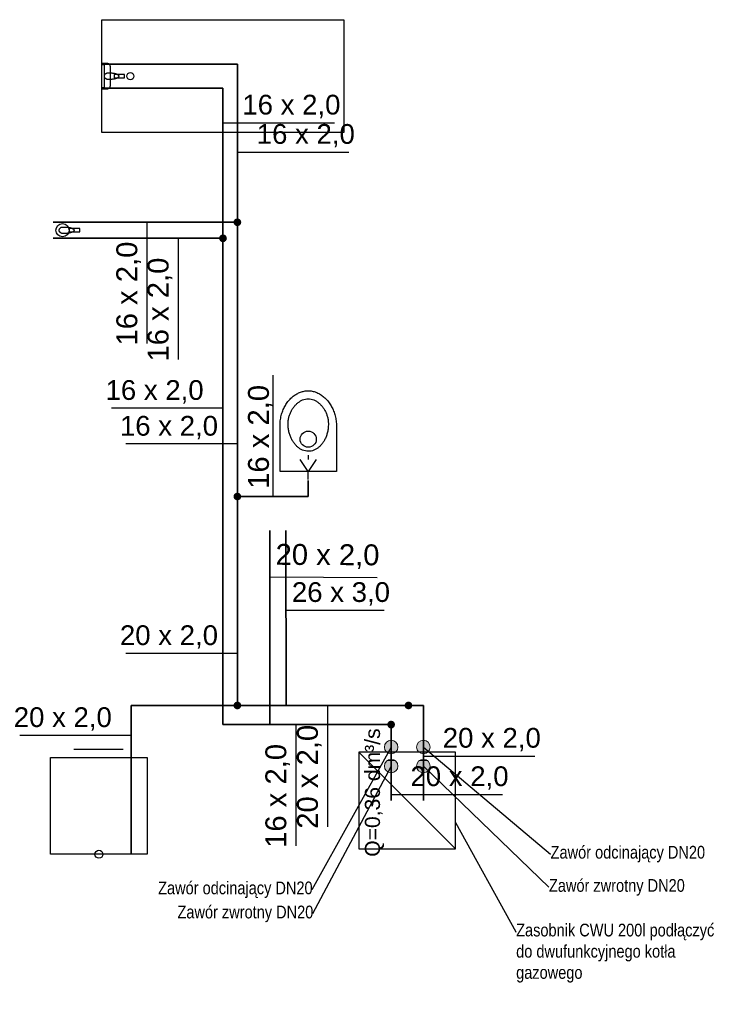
# Model space of a CAD drawing. Extents: x -69357 to 44456, y -75057 to 4617.
# Tile 9 of 23: x -53039 to -52607, y -1706 to -1096. Entities that reach past the tile are written whole.
import ezdxf
from ezdxf import colors
from ezdxf.entities.mleader import LeaderData, LeaderLine
from ezdxf.lldxf.tags import DXFTag
from ezdxf.math import Vec2, Vec3

# ---------------------------------------------------------------- set-up
doc = ezdxf.new("R2010")
doc.units = 0
for name, color, linetype, lineweight in [('IS_Ciepła_woda', 1, 'DASHDOT', 35), ('IS_opisy', 7, 'Continuous', 15), ('IS_Zimna_woda', 5, 'SOLID', 35), ('zawory odcinające', 250, 'Continuous', 20)]:
    doc.layers.add(name, color=color, linetype=linetype, lineweight=lineweight)
for name, color, linetype in [('IS_Inne_Urzadzenia_kanalizacja', 18, 'SOLID'), ('IS_Inne_Urzadzenia_Wodociag', 18, 'SOLID'), ('IS_Odbiorniki', 18, 'SOLID'), ('IS_Opisy_działek_Wodociag', 18, 'SOLID'), ('IS_Text_Odbiornikow_Wodociag', 7, 'Continuous')]:
    doc.layers.add(name, color=color, linetype=linetype)
doc.styles.add('Opisowy', font='arial.ttf')
doc.styles.get("Standard").update_dxf_attribs({"font": 'arial.ttf'})
tags = doc.linetypes.add('DASHDOT', pattern=[20, 10, -5, 0, -5]).pattern_tags.tags
tags[10:11] = [DXFTag(74, 4), DXFTag(75, 0), DXFTag(340, '0'), DXFTag(46, 0.0), DXFTag(50, 0.0), DXFTag(44, 0.0), DXFTag(45, 0.0)]
tags[8:9] = [DXFTag(74, 4), DXFTag(75, 0), DXFTag(340, '0'), DXFTag(46, 0.0), DXFTag(50, 0.0), DXFTag(44, 0.0), DXFTag(45, 0.0)]
tags[6:7] = [DXFTag(74, 4), DXFTag(75, 0), DXFTag(340, '0'), DXFTag(46, 0.0), DXFTag(50, 0.0), DXFTag(44, 0.0), DXFTag(45, 0.0)]
tags[4:5] = [DXFTag(74, 4), DXFTag(75, 0), DXFTag(340, '0'), DXFTag(46, 0.0), DXFTag(50, 0.0), DXFTag(44, 0.0), DXFTag(45, 0.0)]
tags = doc.linetypes.add('SOLID', pattern=[10, 10, 0]).pattern_tags.tags
tags[6:7] = [DXFTag(74, 4), DXFTag(75, 0), DXFTag(340, '0'), DXFTag(46, 0.0), DXFTag(50, 0.0), DXFTag(44, 0.0), DXFTag(45, 0.0)]
tags[4:5] = [DXFTag(74, 4), DXFTag(75, 0), DXFTag(340, '0'), DXFTag(46, 0.0), DXFTag(50, 0.0), DXFTag(44, 0.0), DXFTag(45, 0.0)]

# ---------------------------------------------------------------- blocks, each defined once
blk = doc.blocks.new('_None')

msp = doc.modelspace()

# ---------------------------------------------------------------- hatches: boundary and pattern name
at = {"layer": 'IS_Opisy_działek_Wodociag'}
h = msp.add_hatch(color=5, dxfattribs=at)
edge = h.paths.add_edge_path()
edge.add_arc((-52904.41, -1221.55), 2.4, 90, 450)
h = msp.add_hatch(color=1, dxfattribs=at)
edge = h.paths.add_edge_path()
edge.add_arc((-52913.33, -1231.48), 2.4, 90, 450)
h = msp.add_hatch(color=5, dxfattribs=at)
edge = h.paths.add_edge_path()
edge.add_arc((-52904.41, -1391.52), 2.4, 90, 450)
h = msp.add_hatch(color=5, dxfattribs=at)
edge = h.paths.add_edge_path()
edge.add_arc((-52904.41, -1521.02), 2.4, 90, 450)
h = msp.add_hatch(color=1, dxfattribs=at)
edge = h.paths.add_edge_path()
edge.add_arc((-52809.07, -1532.86), 2.4, 90, 450)
at = {"layer": 'IS_Text_Odbiornikow_Wodociag'}
h = msp.add_hatch(color=5, dxfattribs=at)
edge = h.paths.add_edge_path()
edge.add_arc((-52798.31, -1521.02), 2.4, 90, 450)
at = {"layer": 'zawory odcinające'}
h = msp.add_hatch(color=256, dxfattribs=at)
h.dxf.hatch_style = 1
h.paths.add_polyline_path([(-52813.25, -1546.79, 0.414214), (-52809.07, -1550.97, 0.414214), (-52804.89, -1546.79)])
h.paths.add_polyline_path([(-52813.25, -1546.79), (-52804.89, -1546.79, 0.414214), (-52809.07, -1542.61, 0.414214)])
h = msp.add_hatch(color=256, dxfattribs=at)
h.dxf.hatch_style = 1
h.paths.add_polyline_path([(-52793.25, -1546.79, 0.414214), (-52789.07, -1550.97, 0.414214), (-52784.89, -1546.79)])
h.paths.add_polyline_path([(-52793.25, -1546.79), (-52784.89, -1546.79, 0.414214), (-52789.07, -1542.61, 0.414214)])
h = msp.add_hatch(color=256, dxfattribs=at)
h.dxf.hatch_style = 1
h.paths.add_polyline_path([(-52813.25, -1558.59, 0.414214), (-52809.07, -1562.77, 0.414214), (-52804.89, -1558.59)])
h.paths.add_polyline_path([(-52813.25, -1558.59), (-52804.89, -1558.59, 0.414214), (-52809.07, -1554.41, 0.414214)])
h = msp.add_hatch(color=256, dxfattribs=at)
h.dxf.hatch_style = 1
h.paths.add_polyline_path([(-52793.25, -1558.59, 0.414214), (-52789.07, -1562.77, 0.414214), (-52784.89, -1558.59)])
h.paths.add_polyline_path([(-52793.25, -1558.59), (-52784.89, -1558.59, 0.414214), (-52789.07, -1554.41, 0.414214)])

# ---------------------------------------------------------------- linework, layer by layer
at = {"layer": 'IS_Ciepła_woda'}
for p, q in [((-52913.33, -1138.52), (-52988.39, -1138.52)), ((-52913.33, -1231.48), (-52913.33, -1138.52)), ((-52913.33, -1231.48), (-53018.55, -1231.48)), ((-52913.33, -1231.48), (-52913.33, -1532.86)), ((-52884.36, -1412.63), (-52884.36, -1532.86)), ((-52913.33, -1532.86), (-52809.07, -1532.86)), ((-52809.07, -1532.86), (-52809.07, -1579.9))]:
    msp.add_line(p, q, dxfattribs=at)
at = {"layer": 'IS_Inne_Urzadzenia_kanalizacja'}
msp.add_ellipse((-52990.25, -1613.24), major_axis=(2.5, 0), ratio=1, dxfattribs=at)
at = {"layer": 'IS_Inne_Urzadzenia_Wodociag'}
for p, q in [((-52769.07, -1549.9), (-52829.07, -1549.9)), ((-52829.07, -1549.9), (-52829.07, -1609.9)), ((-52769.07, -1609.9), (-52829.07, -1549.9)), ((-52769.07, -1609.9), (-52769.07, -1549.9)), ((-52829.07, -1609.9), (-52769.07, -1609.9)), ((-52769.07, -1609.9), (-52769.07, -1609.9))]:
    msp.add_line(p, q, dxfattribs=at)
at = {"layer": 'IS_Odbiorniki'}
for p, q in [((-52988.39, -1096.02), (-52838.39, -1096.02)), ((-52988.39, -1166.02), (-52988.39, -1096.02)), ((-52988.39, -1096.02), (-52988.39, -1096.02)), ((-52838.39, -1096.02), (-52838.39, -1166.02)), ((-52988.39, -1124.02), (-52988.39, -1123.02)), ((-52988.39, -1123.02), (-52986.89, -1123.02)), ((-52986.89, -1124.02), (-52988.39, -1124.02)), ((-52986.89, -1123.02), (-52986.89, -1124.02)), ((-52986.89, -1124.02), (-52986.89, -1124.02)), ((-52974.39, -1130.02), (-52980.89, -1130.02)), ((-52980.89, -1130.02), (-52980.89, -1132.02)), ((-52980.89, -1132.02), (-52974.39, -1132.02)), ((-52974.39, -1132.02), (-52974.39, -1130.02)), ((-52974.39, -1132.02), (-52974.39, -1132.02)), ((-52988.39, -1139.02), (-52988.39, -1138.02)), ((-52988.39, -1138.02), (-52986.89, -1138.02)), ((-52986.89, -1139.02), (-52988.39, -1139.02)), ((-52986.89, -1138.02), (-52986.89, -1139.02)), ((-52986.89, -1139.02), (-52986.89, -1139.02)), ((-52838.39, -1166.02), (-52988.39, -1166.02)), ((-53002.02, -1225.5), (-53008.74, -1225.5)), ((-53008.74, -1225.5), (-53008.74, -1227.48)), ((-53002.02, -1227.48), (-53002.02, -1225.5)), ((-53008.74, -1227.48), (-53002.02, -1227.48)), ((-53002.02, -1227.48), (-53002.02, -1227.48)), ((-52860.48, -1366), (-52860.48, -1368.5)), ((-52860.48, -1376), (-52865.48, -1368.5)), ((-52855.48, -1368.5), (-52860.48, -1376)), ((-52860.48, -1381), (-52860.48, -1376)), ((-52975.25, -1548.24), (-53005.75, -1548.24)), ((-53020.25, -1613.24), (-53020.25, -1553.24)), ((-53020.25, -1553.24), (-52960.25, -1553.24)), ((-52960.25, -1553.24), (-52960.25, -1613.24)), ((-52960.25, -1613.24), (-53020.25, -1613.24)), ((-52960.25, -1613.24), (-52960.25, -1613.24))]:
    msp.add_line(p, q, dxfattribs=at)
for centre, major_axis in [((-52970.75, -1131.02), (2.2, 0)), ((-53012.87, -1226.51), (4.08, 0)), ((-52860.48, -1356), (5.01, 0))]:
    msp.add_ellipse(centre, major_axis=major_axis, ratio=1, dxfattribs=at)
for points, knots in [([(-52986.89, -1139.02), (-52986.89, -1138.66), (-52986.89, -1137.87), (-52986.89, -1136.58), (-52986.89, -1135.12), (-52986.89, -1133.53), (-52986.89, -1131.87), (-52986.89, -1130.18), (-52986.89, -1128.52), (-52986.89, -1126.93), (-52986.89, -1125.47), (-52986.89, -1124.18), (-52986.89, -1123.39), (-52986.89, -1123.02)], [0, 0, 0, 0, 1.082645, 2.38843, 3.867769, 5.471074, 7.14876, 8.85124, 10.528926, 12.132231, 13.61157, 14.917355, 16, 16, 16, 16]), ([(-52986.89, -1123.02), (-52986.89, -1123.02), (-52986.87, -1123.02), (-52986.84, -1123.02), (-52986.77, -1123.02), (-52986.69, -1123.02), (-52986.58, -1123.02), (-52986.44, -1123.02), (-52986.28, -1123.02), (-52986.09, -1123.02), (-52985.88, -1123.02), (-52985.65, -1123.02), (-52985.48, -1123.02), (-52985.39, -1123.02)], [0, 0, 0, 0, 0.012397, 0.049587, 0.11157, 0.198347, 0.309917, 0.446281, 0.607438, 0.793388, 1.004132, 1.239669, 1.5, 1.5, 1.5, 1.5]), ([(-52985.39, -1123.02), (-52985.27, -1123.02), (-52985.02, -1123.03), (-52984.68, -1123.07), (-52984.39, -1123.14), (-52984.13, -1123.24), (-52983.92, -1123.37), (-52983.74, -1123.55), (-52983.61, -1123.76), (-52983.51, -1124.02), (-52983.44, -1124.31), (-52983.4, -1124.65), (-52983.39, -1124.9), (-52983.39, -1125.02)], [0, 0, 0, 0, 0.384885, 0.724568, 1.024891, 1.293879, 1.542296, 1.783488, 2.031905, 2.300893, 2.601217, 2.940899, 3.325784, 3.325784, 3.325784, 3.325784]), ([(-52983.39, -1125.02), (-52983.39, -1125.32), (-52983.39, -1125.95), (-52983.39, -1126.95), (-52983.39, -1128.05), (-52983.39, -1129.21), (-52983.39, -1130.42), (-52983.39, -1131.63), (-52983.39, -1132.84), (-52983.39, -1134), (-52983.39, -1135.09), (-52983.39, -1136.1), (-52983.39, -1136.73), (-52983.39, -1137.02)], [0, 0, 0, 0, 0.888054, 1.897821, 3.002254, 4.174305, 5.386927, 6.613073, 7.825695, 8.997746, 10.102179, 11.111946, 12, 12, 12, 12]), ([(-52986.89, -1131.02), (-52986.89, -1130.93), (-52986.88, -1130.75), (-52986.81, -1130.48), (-52986.7, -1130.22), (-52986.55, -1129.98), (-52986.37, -1129.75), (-52986.17, -1129.55), (-52985.94, -1129.37), (-52985.7, -1129.22), (-52985.44, -1129.11), (-52985.17, -1129.04), (-52984.98, -1129.02), (-52984.89, -1129.02)], [0, 0, 0, 0, 0.273037, 0.549292, 0.830058, 1.115075, 1.403036, 1.692041, 1.980001, 2.265018, 2.545785, 2.82204, 3.095076, 3.095076, 3.095076, 3.095076]), ([(-52984.89, -1133.02), (-52984.98, -1133.02), (-52985.17, -1133.01), (-52985.44, -1132.94), (-52985.7, -1132.83), (-52985.94, -1132.68), (-52986.17, -1132.5), (-52986.37, -1132.3), (-52986.55, -1132.07), (-52986.7, -1131.83), (-52986.81, -1131.57), (-52986.88, -1131.3), (-52986.89, -1131.12), (-52986.89, -1131.02)], [0, 0, 0, 0, 0.273037, 0.549292, 0.830058, 1.115075, 1.403036, 1.692041, 1.980001, 2.265018, 2.545785, 2.82204, 3.095076, 3.095076, 3.095076, 3.095076]), ([(-52984.89, -1129.02), (-52984.85, -1129.02), (-52984.76, -1129.02), (-52984.62, -1129.02), (-52984.47, -1129.02), (-52984.32, -1129.02), (-52984.16, -1129.02), (-52983.99, -1129.02), (-52983.81, -1129.02), (-52983.6, -1129.02), (-52983.39, -1129.02), (-52983.15, -1129.02), (-52982.98, -1129.02), (-52982.89, -1129.02)], [0, 0, 0, 0, 0.136739, 0.275733, 0.419234, 0.569497, 0.728775, 0.899324, 1.083396, 1.283246, 1.501127, 1.739294, 2, 2, 2, 2]), ([(-52982.89, -1133.02), (-52982.94, -1133.02), (-52983.05, -1133.02), (-52983.22, -1133.02), (-52983.4, -1133.02), (-52983.59, -1133.02), (-52983.79, -1133.02), (-52984, -1133.02), (-52984.2, -1133.02), (-52984.39, -1133.02), (-52984.57, -1133.02), (-52984.74, -1133.02), (-52984.84, -1133.02), (-52984.89, -1133.02)], [0, 0, 0, 0, 0.148009, 0.316304, 0.500376, 0.695718, 0.897821, 1.102179, 1.304282, 1.499624, 1.683696, 1.851991, 2, 2, 2, 2]), ([(-52982.89, -1129.02), (-52982.67, -1129.02), (-52982.22, -1129.04), (-52981.55, -1129.11), (-52980.91, -1129.22), (-52980.3, -1129.36), (-52979.73, -1129.54), (-52979.22, -1129.74), (-52978.78, -1129.96), (-52978.41, -1130.2), (-52978.13, -1130.46), (-52977.94, -1130.73), (-52977.89, -1130.93), (-52977.89, -1131.02)], [0, 0, 0, 0, 0.680365, 1.352598, 2.007974, 2.637404, 3.231713, 3.781963, 4.279934, 4.718988, 5.095816, 5.41425, 5.692788, 5.692788, 5.692788, 5.692788]), ([(-52977.89, -1131.02), (-52977.89, -1131.12), (-52977.94, -1131.32), (-52978.13, -1131.59), (-52978.41, -1131.84), (-52978.78, -1132.08), (-52979.22, -1132.31), (-52979.73, -1132.51), (-52980.3, -1132.69), (-52980.91, -1132.83), (-52981.55, -1132.94), (-52982.22, -1133.01), (-52982.67, -1133.02), (-52982.89, -1133.02)], [0, 0, 0, 0, 0.278538, 0.596972, 0.9738, 1.412854, 1.910826, 2.461075, 3.055384, 3.684814, 4.34019, 5.012423, 5.692788, 5.692788, 5.692788, 5.692788]), ([(-52985.39, -1139.02), (-52985.48, -1139.02), (-52985.65, -1139.02), (-52985.88, -1139.02), (-52986.09, -1139.02), (-52986.28, -1139.02), (-52986.44, -1139.02), (-52986.58, -1139.02), (-52986.69, -1139.02), (-52986.77, -1139.02), (-52986.84, -1139.02), (-52986.87, -1139.02), (-52986.89, -1139.02), (-52986.89, -1139.02)], [0, 0, 0, 0, 0.260331, 0.495868, 0.706612, 0.892562, 1.053719, 1.190083, 1.301653, 1.38843, 1.450413, 1.487603, 1.5, 1.5, 1.5, 1.5]), ([(-52983.39, -1137.02), (-52983.39, -1137.11), (-52983.4, -1137.3), (-52983.44, -1137.56), (-52983.51, -1137.82), (-52983.61, -1138.07), (-52983.75, -1138.3), (-52983.92, -1138.51), (-52984.13, -1138.69), (-52984.38, -1138.83), (-52984.68, -1138.94), (-52985.02, -1139.01), (-52985.27, -1139.02), (-52985.39, -1139.02)], [0, 0, 0, 0, 0.272276, 0.542692, 0.810227, 1.07504, 1.338798, 1.604973, 1.87895, 2.16785, 2.480019, 2.824368, 3.209791, 3.209791, 3.209791, 3.209791]), ([(-53014.93, -1226.49), (-53014.93, -1226.4), (-53014.92, -1226.22), (-53014.84, -1225.95), (-53014.73, -1225.69), (-53014.58, -1225.45), (-53014.39, -1225.22), (-53014.18, -1225.02), (-53013.95, -1224.84), (-53013.69, -1224.7), (-53013.43, -1224.59), (-53013.15, -1224.52), (-53012.96, -1224.5), (-53012.87, -1224.5)], [0, 0, 0, 0, 0.271425, 0.546649, 0.827367, 1.113556, 1.404027, 1.696914, 1.990094, 2.281571, 2.569879, 2.854507, 3.136391, 3.136391, 3.136391, 3.136391]), ([(-53012.87, -1224.5), (-53012.82, -1224.5), (-53012.73, -1224.5), (-53012.58, -1224.5), (-53012.43, -1224.5), (-53012.28, -1224.5), (-53012.11, -1224.5), (-53011.93, -1224.5), (-53011.74, -1224.5), (-53011.54, -1224.5), (-53011.31, -1224.5), (-53011.06, -1224.5), (-53010.89, -1224.5), (-53010.8, -1224.5)], [0, 0, 0, 0, 0.141211, 0.28475, 0.432944, 0.58812, 0.752608, 0.928734, 1.118825, 1.325211, 1.550217, 1.796173, 2.065404, 2.065404, 2.065404, 2.065404]), ([(-53010.8, -1224.5), (-53010.57, -1224.5), (-53010.1, -1224.52), (-53009.41, -1224.59), (-53008.75, -1224.7), (-53008.12, -1224.84), (-53007.54, -1225.01), (-53007.01, -1225.21), (-53006.55, -1225.44), (-53006.17, -1225.68), (-53005.88, -1225.93), (-53005.69, -1226.2), (-53005.64, -1226.4), (-53005.64, -1226.49)], [0, 0, 0, 0, 0.702582, 1.396527, 2.072634, 2.721358, 3.333079, 3.898418, 4.408712, 4.856877, 5.2392, 5.559355, 5.836677, 5.836677, 5.836677, 5.836677]), ([(-53012.87, -1228.48), (-53012.96, -1228.48), (-53013.15, -1228.46), (-53013.43, -1228.39), (-53013.69, -1228.28), (-53013.95, -1228.14), (-53014.18, -1227.96), (-53014.39, -1227.76), (-53014.58, -1227.53), (-53014.73, -1227.29), (-53014.84, -1227.03), (-53014.92, -1226.76), (-53014.93, -1226.58), (-53014.93, -1226.49)], [0, 0, 0, 0, 0.281885, 0.566513, 0.85482, 1.146298, 1.439477, 1.732365, 2.022836, 2.309024, 2.589742, 2.864967, 3.136391, 3.136391, 3.136391, 3.136391]), ([(-53010.8, -1228.48), (-53010.85, -1228.48), (-53010.94, -1228.48), (-53011.09, -1228.48), (-53011.24, -1228.48), (-53011.39, -1228.48), (-53011.56, -1228.48), (-53011.74, -1228.48), (-53011.93, -1228.48), (-53012.13, -1228.48), (-53012.36, -1228.48), (-53012.61, -1228.48), (-53012.78, -1228.48), (-53012.87, -1228.48)], [0, 0, 0, 0, 0.141211, 0.28475, 0.432944, 0.58812, 0.752608, 0.928734, 1.118825, 1.325211, 1.550217, 1.796173, 2.065404, 2.065404, 2.065404, 2.065404]), ([(-53005.64, -1226.49), (-53005.64, -1226.58), (-53005.69, -1226.78), (-53005.88, -1227.05), (-53006.17, -1227.31), (-53006.55, -1227.54), (-53007.01, -1227.77), (-53007.54, -1227.97), (-53008.12, -1228.14), (-53008.75, -1228.28), (-53009.41, -1228.39), (-53010.1, -1228.46), (-53010.57, -1228.48), (-53010.8, -1228.48)], [0, 0, 0, 0, 0.277322, 0.597477, 0.9798, 1.427965, 1.938259, 2.503598, 3.115319, 3.764043, 4.44015, 5.134095, 5.836677, 5.836677, 5.836677, 5.836677]), ([(-52877.98, -1348), (-52877.98, -1346.85), (-52877.85, -1344.6), (-52877.27, -1341.37), (-52876.33, -1338.37), (-52875.07, -1335.65), (-52873.54, -1333.21), (-52871.76, -1331.08), (-52869.78, -1329.29), (-52867.63, -1327.86), (-52865.33, -1326.8), (-52862.94, -1326.15), (-52861.3, -1326), (-52860.48, -1326)], [0, 0, 0, 0, 3.448607, 6.723853, 9.846743, 12.834356, 15.70064, 18.457582, 21.116743, 23.691147, 26.19745, 28.658257, 31.104254, 31.104254, 31.104254, 31.104254]), ([(-52860.48, -1326), (-52859.67, -1326), (-52858.03, -1326.15), (-52855.63, -1326.84), (-52853.34, -1327.94), (-52851.19, -1329.42), (-52849.21, -1331.25), (-52847.43, -1333.41), (-52845.9, -1335.86), (-52844.65, -1338.58), (-52843.71, -1341.54), (-52843.12, -1344.7), (-52842.98, -1346.88), (-52842.98, -1348)], [0, 0, 0, 0, 2.447033, 4.91566, 7.439138, 10.03873, 12.726732, 15.509667, 18.391215, 21.374736, 24.4654, 27.671942, 31.008057, 31.008057, 31.008057, 31.008057]), ([(-52872.98, -1346.5), (-52872.98, -1345.77), (-52872.89, -1344.33), (-52872.47, -1342.22), (-52871.8, -1340.2), (-52870.91, -1338.3), (-52869.82, -1336.54), (-52868.57, -1334.97), (-52867.16, -1333.61), (-52865.62, -1332.5), (-52863.98, -1331.65), (-52862.26, -1331.12), (-52861.07, -1331), (-52860.48, -1331)], [0, 0, 0, 0, 2.16899, 4.317725, 6.444376, 8.542237, 10.601755, 12.612602, 14.565919, 16.456912, 18.287975, 20.072352, 21.837822, 21.837822, 21.837822, 21.837822]), ([(-52860.48, -1331), (-52859.9, -1331), (-52858.71, -1331.12), (-52856.99, -1331.65), (-52855.35, -1332.5), (-52853.81, -1333.61), (-52852.4, -1334.97), (-52851.14, -1336.54), (-52850.06, -1338.3), (-52849.17, -1340.2), (-52848.5, -1342.22), (-52848.08, -1344.33), (-52847.98, -1345.77), (-52847.98, -1346.5)], [0, 0, 0, 0, 1.765469, 3.549847, 5.38091, 7.271903, 9.22522, 11.236067, 13.295584, 15.393445, 17.520097, 19.668832, 21.837822, 21.837822, 21.837822, 21.837822]), ([(-52877.98, -1376), (-52877.98, -1373.75), (-52877.98, -1369.72), (-52877.98, -1364.32), (-52877.98, -1360.14), (-52877.98, -1356.97), (-52877.98, -1354.65), (-52877.98, -1352.98), (-52877.98, -1351.77), (-52877.98, -1350.84), (-52877.98, -1350), (-52877.98, -1349.06), (-52877.98, -1348.38), (-52877.98, -1348)], [0, 0, 0, 0, 6.737791, 12.075883, 16.201352, 19.301277, 21.562735, 23.172802, 24.318557, 25.187077, 25.96544, 26.840721, 28, 28, 28, 28]), ([(-52860.48, -1363.5), (-52861.07, -1363.5), (-52862.26, -1363.37), (-52863.98, -1362.83), (-52865.63, -1361.96), (-52867.17, -1360.8), (-52868.58, -1359.37), (-52869.84, -1357.69), (-52870.92, -1355.79), (-52871.81, -1353.7), (-52872.47, -1351.43), (-52872.89, -1349.01), (-52872.98, -1347.34), (-52872.98, -1346.5)], [0, 0, 0, 0, 1.765585, 3.552282, 5.393148, 7.308851, 9.310391, 11.402137, 13.584538, 15.856368, 18.216537, 20.665584, 23.206893, 23.206893, 23.206893, 23.206893]), ([(-52847.98, -1346.5), (-52847.98, -1347.38), (-52848.08, -1349.11), (-52848.49, -1351.6), (-52849.15, -1353.91), (-52850.04, -1356.01), (-52851.13, -1357.89), (-52852.39, -1359.54), (-52853.8, -1360.93), (-52855.34, -1362.05), (-52856.99, -1362.87), (-52858.71, -1363.38), (-52859.9, -1363.5), (-52860.48, -1363.5)], [0, 0, 0, 0, 2.653831, 5.171757, 7.564384, 9.840362, 12.007145, 14.072009, 16.043366, 17.932381, 19.754842, 21.533085, 23.297545, 23.297545, 23.297545, 23.297545]), ([(-52842.98, -1348), (-52842.98, -1348), (-52842.98, -1348.06), (-52842.98, -1348.25), (-52842.98, -1348.69), (-52842.98, -1349.51), (-52842.98, -1350.84), (-52842.98, -1352.79), (-52842.98, -1355.51), (-52842.98, -1359.1), (-52842.98, -1363.71), (-52842.98, -1369.45), (-52842.98, -1373.67), (-52842.98, -1376)], [0, 0, 0, 0, 0.021037, 0.168295, 0.567994, 1.346356, 2.629602, 4.543952, 7.215627, 10.770849, 15.335838, 21.036814, 28, 28, 28, 28]), ([(-52842.98, -1376), (-52844.41, -1376), (-52847.05, -1376), (-52850.74, -1376), (-52853.93, -1376), (-52856.77, -1376), (-52859.4, -1376), (-52861.94, -1376), (-52864.53, -1376), (-52867.32, -1376), (-52870.44, -1376), (-52874.03, -1376), (-52876.6, -1376), (-52877.98, -1376)], [0, 0, 0, 0, 4.274981, 7.918858, 11.069121, 13.863261, 16.438768, 18.933133, 21.483847, 24.2284, 27.304282, 30.848986, 35, 35, 35, 35])]:
    msp.add_open_spline(points, degree=3, knots=knots, dxfattribs=at)
at = {"layer": 'IS_Opisy_działek_Wodociag'}
for p, q in [((-52913.33, -1159.94), (-52844.18, -1159.94)), ((-52904.41, -1178.1), (-52835.26, -1178.1)), ((-52960.49, -1221.55), (-52960.49, -1296.7)), ((-52941.09, -1231.48), (-52941.09, -1306.63)), ((-52882.45, -1316.37), (-52882.45, -1391.52)), ((-52913.33, -1336.8), (-52982.48, -1336.8)), ((-52904.41, -1358.97), (-52973.56, -1358.97)), ((-52884.36, -1441.27), (-52817.64, -1441.67)), ((-52874.3, -1462.02), (-52813.46, -1462.02)), ((-52904.41, -1488.74), (-52973.56, -1488.74)), ((-52848.49, -1521.02), (-52848.49, -1596.17)), ((-52868.09, -1532.86), (-52868.09, -1608.01)), ((-52970.25, -1539.54), (-53039.4, -1539.54)), ((-52789.07, -1552.34), (-52719.92, -1552.34)), ((-52809.07, -1576.14), (-52739.92, -1576.14))]:
    msp.add_line(p, q, dxfattribs=at)
at = {"layer": 'IS_Zimna_woda'}
for p, q in [((-52904.41, -1123.52), (-52988.39, -1123.52)), ((-52904.41, -1221.55), (-52904.41, -1123.52)), ((-52904.41, -1221.55), (-53018.55, -1221.55)), ((-52904.41, -1391.52), (-52904.41, -1221.55)), ((-52860.48, -1391.52), (-52860.48, -1381.5)), ((-52904.41, -1521.02), (-52904.41, -1391.52)), ((-52904.41, -1391.52), (-52860.48, -1391.52)), ((-52874.22, -1521.02), (-52874.36, -1412.63)), ((-52904.41, -1521.02), (-52970.25, -1521.02)), ((-52970.25, -1521.02), (-52970.25, -1613.24)), ((-52904.41, -1521.02), (-52798.31, -1521.02)), ((-52798.31, -1521.02), (-52789.07, -1521.02)), ((-52789.07, -1521.02), (-52789.07, -1579.9))]:
    msp.add_line(p, q, dxfattribs=at)
at = {"layer": 'zawory odcinające'}
for p, q in [((-52809.07, -1546.79), (-52809.07, -1555.08)), ((-52789.07, -1546.79), (-52789.07, -1555.08)), ((-52806.35, -1555.08), (-52811.8, -1555.08)), ((-52786.35, -1555.08), (-52791.8, -1555.08))]:
    msp.add_line(p, q, dxfattribs=at)
for centre in [(-52809.07, -1546.79), (-52789.07, -1546.79), (-52809.07, -1558.59), (-52789.07, -1558.59)]:
    msp.add_circle(centre, 4.18, dxfattribs=at)

# ---------------------------------------------------------------- texts
at = {"layer": 'IS_Opisy_działek_Wodociag', "char_height": 12.24}
for s, insert, attachment_point in [('\\fArial|b0|i0;16 x 2,0', (-52901.33, -1157.06), 7), ('\\fArial|b0|i0;16 x 2,0', (-52892.41, -1175.22), 7), ('\\fArial|b0|i0;16 x 2,0', (-52925.33, -1333.92), 9), ('\\fArial|b0|i0;16 x 2,0', (-52916.41, -1356.09), 9), ('\\fArial|b0|i0;26 x 3,0', (-52870.61, -1459.14), 7), ('\\fArial|b0|i0;20 x 2,0', (-52916.41, -1485.86), 9), ('\\fArial|b0|i0;20 x 2,0', (-52982.25, -1536.66), 9), ('\\fArial|b0|i0;20 x 2,0', (-52777.07, -1549.46), 7), ('\\fArial|b0|i0;20 x 2,0', (-52797.07, -1573.26), 7)]:
    msp.add_mtext(s, dxfattribs=dict(at, insert=insert, attachment_point=attachment_point))
at = {"layer": 'IS_Opisy_działek_Wodociag', "char_height": 12.96}
for s, insert, attachment_point, rotation in [('\\fArial|b0|i0;16 x 2,0', (-52964.09, -1233.55), 9, 90), ('\\fArial|b0|i0;16 x 2,0', (-52944.69, -1243.48), 9, 90), ('\\fArial|b0|i0;16 x 2,0', (-52882.45, -1322.38), 9, 90), ('\\fArial|b0|i0;20 x 2,0', (-52880.76, -1436.25), 7, 359.7), ('\\fArial|b0|i0;20 x 2,0', (-52852.09, -1533.02), 9, 90), ('\\fArial|b0|i0;16 x 2,0', (-52871.69, -1544.86), 9, 90)]:
    msp.add_mtext(s, dxfattribs=dict(at, insert=insert, attachment_point=attachment_point, rotation=rotation))
at = {"layer": 'IS_Text_Odbiornikow_Wodociag', "linetype": 'SOLID', "insert": (-52813.41, -1614.79), "char_height": 9.36, "attachment_point": 7, "rotation": 90}
msp.add_mtext('\\fArial|b0|i0;Q=0,36 dm³/s', dxfattribs=at)

# ---------------------------------------------------------------- leaders
at = {"layer": 'IS_opisy', "lineweight": 25}
ml = msp.add_multileader_mtext('Standard', dxfattribs=at)
ml.set_content('{\\fArial Narrow|b0|i0|c238|p34;Zawór odcinający DN20}', color=256, style='Opisowy')
ml.set_leader_properties()
ml.set_arrow_properties(name='NONE')
ml.build(insert=Vec2(0, 0))
ml.multileader.update_dxf_attribs({"dogleg_length": 0.1, "arrow_head_size": 0.615})
ctx = ml.context
ctx.base_point, ctx.char_height, ctx.arrow_head_size, ctx.landing_gap_size, ctx.plane_origin = Vec3(-52953.61, -1635.24), 7.8773, 0.615, 0.0615, Vec3(-52574.75, -1748.76)
notes = []
notes.append((ctx, [(1, (1, 1, 0), (-52858.24, -1635.24), (-1, 0), 0.1, [(0, [(-52809.07, -1546.79)], 0, [])])]))
ctx.mtext.insert, ctx.mtext.width, ctx.mtext.flow_direction = Vec3(-52953.55, -1630.14), 103.3678, 5
ml = msp.add_multileader_mtext('Standard', dxfattribs=at)
ml.set_content('{\\fArial Narrow|b0|i0|c238|p34;Zawór odcinający DN20}', color=256, style='Opisowy')
ml.set_leader_properties()
ml.set_arrow_properties(name='NONE')
ml.build(insert=Vec2(0, 0))
ml.multileader.update_dxf_attribs({"dogleg_length": 0.1, "arrow_head_size": 0.615})
ctx = ml.context
ctx.base_point, ctx.char_height, ctx.arrow_head_size, ctx.landing_gap_size, ctx.plane_origin = Vec3(-52710.23, -1613.12), 7.8773, 0.615, 0.0615, Vec3(-52554.75, -1748.76)
notes.append((ctx, [(0, (1, 1, 0), (-52710.33, -1613.12), (1, 0), 0.1, [(0, [(-52789.07, -1546.79)], 0, [])])]))
ctx.mtext.insert, ctx.mtext.width, ctx.mtext.flow_direction = Vec3(-52710.17, -1608.03), 103.3678, 5
ml = msp.add_multileader_mtext('Standard', dxfattribs=at)
ml.set_content('{\\fArial Narrow|b0|i0|c238|p34;Zawór zwrotny DN20}', color=256, style='Opisowy')
ml.set_leader_properties()
ml.set_arrow_properties(name='NONE')
ml.build(insert=Vec2(0, 0))
ml.multileader.update_dxf_attribs({"dogleg_length": 0.1, "arrow_head_size": 0.615})
ctx = ml.context
ctx.base_point, ctx.char_height, ctx.arrow_head_size, ctx.landing_gap_size, ctx.plane_origin = Vec3(-52941.62, -1650.17), 7.8773, 0.615, 0.0615, Vec3(-52554.75, -1748.76)
notes.append((ctx, [(1, (1, 1, 0), (-52857.8, -1650.17), (-1, 0), 0.1, [(0, [(-52809.07, -1558.59)], 0, [])])]))
ctx.mtext.insert, ctx.mtext.width, ctx.mtext.flow_direction = Vec3(-52941.56, -1645.08), 103.3678, 5
ml = msp.add_multileader_mtext('Standard', dxfattribs=at)
ml.set_content('{\\fArial Narrow|b0|i0|c238|p34;Zawór zwrotny DN20}', color=256, style='Opisowy')
ml.set_leader_properties()
ml.set_arrow_properties(name='NONE')
ml.build(insert=Vec2(0, 0))
ml.multileader.update_dxf_attribs({"dogleg_length": 0.1, "arrow_head_size": 0.615})
ctx = ml.context
ctx.base_point, ctx.char_height, ctx.arrow_head_size, ctx.landing_gap_size, ctx.plane_origin = Vec3(-52711.26, -1633.71), 7.8773, 0.615, 0.0615, Vec3(-52534.75, -1748.76)
notes.append((ctx, [(0, (1, 1, 0), (-52711.36, -1633.71), (1, 0), 0.1, [(0, [(-52789.07, -1558.59)], 0, [])])]))
ctx.mtext.insert, ctx.mtext.width, ctx.mtext.flow_direction = Vec3(-52711.2, -1628.61), 103.3678, 5
ml = msp.add_multileader_mtext('Standard', dxfattribs=at)
ml.set_content('{\\fArial Narrow|b0|i0|c238|p34;Zasobnik CWU 200l podłączyć do dwufunkcyjnego kotła gazowego}', color=256, style='Opisowy')
ml.set_leader_properties()
ml.set_arrow_properties(name='NONE')
ml.build(insert=Vec2(0, 0))
ml.multileader.update_dxf_attribs({"dogleg_length": 0.1, "arrow_head_size": 0.615})
ctx = ml.context
ctx.base_point, ctx.char_height, ctx.arrow_head_size, ctx.landing_gap_size, ctx.plane_origin = Vec3(-52731.61, -1661.35), 7.8773, 0.615, 0.0615, Vec3(-52534.75, -1684.86)
notes.append((ctx, [(0, (1, 1, 0), (-52731.71, -1661.35), (1, 0), 0.1, [(0, [(-52769.07, -1593.6)], 0, [])])]))
ctx.mtext.insert, ctx.mtext.width, ctx.mtext.flow_direction = Vec3(-52731.55, -1656.26), 124.1159, 5
for ctx, leaders in notes:
    for number, flags, end, landing, length, lines in leaders:
        leader = LeaderData()
        leader.index, (leader.has_last_leader_line, leader.has_dogleg_vector, leader.attachment_direction) = number, flags
        leader.last_leader_point, leader.dogleg_vector, leader.dogleg_length = Vec3(end), Vec3(landing), length
        for number, points, colour, breaks in lines:
            line = LeaderLine()
            line.index, line.vertices, line.color, line.breaks = number, Vec3.list(points), colors.encode_raw_color(colour), breaks
            leader.lines.append(line)
        ctx.leaders.append(leader)

doc.saveas('drawing.dxf')
